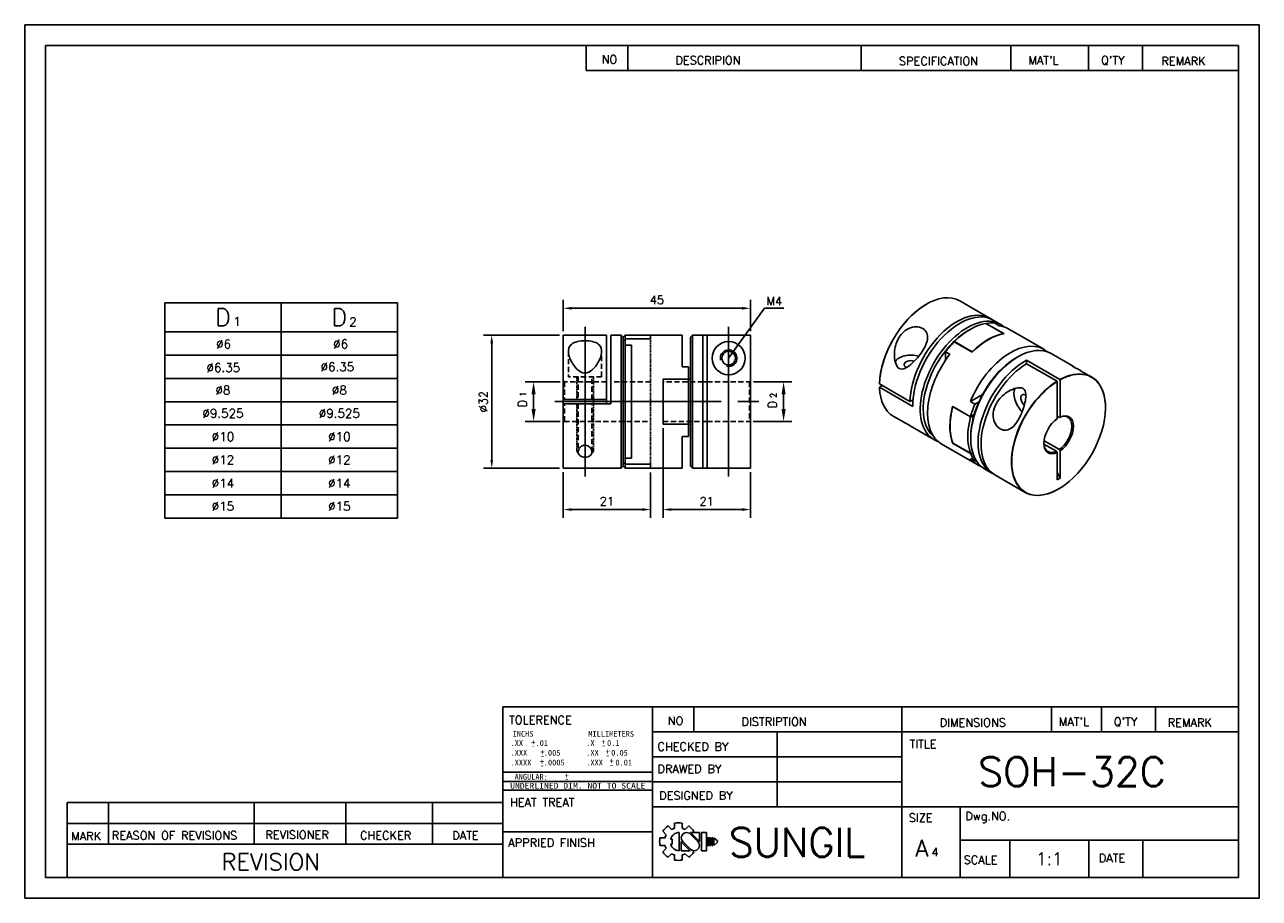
# Model space of a CAD drawing. Extents: x 10 to 307, y 10 to 220.
import ezdxf
from ezdxf.enums import TextEntityAlignment as Align

# ---------------------------------------------------------------- set-up
doc = ezdxf.new("R2010")
doc.units = 0
doc.header["$LTSCALE"] = 2
doc.header["$MEASUREMENT"] = 0
for name, pattern in [('CENTER', [27, 20, -2, 3, -2]), ('DASHED', [0.75, 0.5, -0.25]), ('HIDDEN2', [0.1875, 0.125, -0.0625])]:
    doc.linetypes.add(name, pattern=pattern)
doc.layers.get('0').update_dxf_attribs({"linetype": 'CONTINUOUS'})
doc.layers.get('Defpoints').update_dxf_attribs({"linetype": 'CONTINUOUS'})
for name, color, linetype in [('BM', 7, 'CONTINUOUS'), ('CT', 1, 'CENTER'), ('DIM', 4, 'CONTINUOUS'), ('HD', 4, 'DASHED')]:
    doc.layers.add(name, color=color, linetype=linetype)
doc.styles.add('MONOTXT', font='DotumChe.ttf')
doc.styles.get("Standard").update_dxf_attribs({"font": 'romans.shx', "bigfont": 'whgtxt.shx'})
doc.dimstyles.new('LIM', dxfattribs={"dimtxt": 2, "dimasz": 2, "dimexe": 2, "dimexo": 1, "dimgap": 1, "dimtad": 1, "dimdec": 3, "dimzin": 9, "dimdsep": 46, "dimtxsty": 'Standard', "dimcen": 2, "dimclrd": 1, "dimclre": 1, "dimadec": 0, "dimazin": 0, "dimtfac": 1, "dimtdec": 3, "dimtmove": 0, "dimatfit": 3, "dimfxl": 0, "dimtolj": 1, "dimtzin": 0, "dimarcsym": 0})

# ---------------------------------------------------------------- blocks, each defined once
blk = doc.blocks.new('*D4')
at = {"layer": 'Defpoints', "color": 0}
for p in [(184.57, 151.84), (139.57, 145.34), (184.57, 145.33)]:
    blk.add_point(p, dxfattribs=at)
at = {"layer": 'DIM', "color": 0, "lineweight": -2}
for p, q in [((139.57, 146.34), (139.57, 153.84)), ((141.57, 151.84), (182.57, 151.84)), ((184.57, 146.33), (184.57, 153.84))]:
    blk.add_line(p, q, dxfattribs=at)
at = {"layer": 'DIM', "color": 0}
for points in [[(141.57, 152.17), (141.57, 151.5), (139.57, 151.84)], [(182.57, 152.17), (182.57, 151.5), (184.57, 151.84)]]:
    blk.add_solid(points, dxfattribs=at)
at = {"layer": 'DIM', "color": 0, "insert": (162.07, 153.84), "char_height": 2, "attachment_point": 5}
blk.add_mtext('\\A1;45', dxfattribs=at)
blk = doc.blocks.new('*D5')
at = {"layer": 'Defpoints', "color": 0}
for p in [(122.35, 145.39), (139.62, 145.39), (139.62, 113.39)]:
    blk.add_point(p, dxfattribs=at)
at = {"layer": 'DIM', "color": 0, "lineweight": -2}
for p, q in [((138.62, 145.39), (120.35, 145.39)), ((122.35, 115.39), (122.35, 143.39)), ((138.62, 113.39), (120.35, 113.39))]:
    blk.add_line(p, q, dxfattribs=at)
at = {"layer": 'DIM', "color": 0}
for points in [[(122.02, 143.39), (122.69, 143.39), (122.35, 145.39)], [(122.02, 115.39), (122.69, 115.39), (122.35, 113.39)]]:
    blk.add_solid(points, dxfattribs=at)
at = {"layer": 'DIM', "color": 0, "insert": (120.35, 129.39), "char_height": 2, "attachment_point": 5, "rotation": 90}
blk.add_mtext('\\A1;%%c32', dxfattribs=at)
blk = doc.blocks.new('*D6')
at = {"layer": 'Defpoints', "color": 0}
for p in [(139.57, 113.44), (160.57, 113.39), (160.57, 103.45)]:
    blk.add_point(p, dxfattribs=at)
at = {"layer": 'DIM', "color": 0, "lineweight": -2}
for p, q in [((139.57, 112.44), (139.57, 101.45)), ((160.57, 112.39), (160.57, 101.45)), ((141.57, 103.45), (158.57, 103.45))]:
    blk.add_line(p, q, dxfattribs=at)
at = {"layer": 'DIM', "color": 0}
for points in [[(141.57, 103.78), (141.57, 103.12), (139.57, 103.45)], [(158.57, 103.78), (158.57, 103.12), (160.57, 103.45)]]:
    blk.add_solid(points, dxfattribs=at)
at = {"layer": 'DIM', "color": 0, "insert": (150.07, 105.45), "char_height": 2, "attachment_point": 5}
blk.add_mtext('\\A1;21', dxfattribs=at)
blk = doc.blocks.new('*D7')
at = {"layer": 'Defpoints', "color": 0}
for p in [(163.57, 123.99), (184.57, 113.44), (184.57, 103.45)]:
    blk.add_point(p, dxfattribs=at)
at = {"layer": 'DIM', "color": 0, "lineweight": -2}
for p, q in [((163.57, 122.99), (163.57, 101.45)), ((184.57, 112.44), (184.57, 101.45)), ((165.57, 103.45), (182.57, 103.45))]:
    blk.add_line(p, q, dxfattribs=at)
at = {"layer": 'DIM', "color": 0}
for points in [[(165.57, 103.78), (165.57, 103.12), (163.57, 103.45)], [(182.57, 103.78), (182.57, 103.12), (184.57, 103.45)]]:
    blk.add_solid(points, dxfattribs=at)
at = {"layer": 'DIM', "color": 0, "insert": (174.07, 105.45), "char_height": 2, "attachment_point": 5}
blk.add_mtext('\\A1;21', dxfattribs=at)

msp = doc.modelspace()

# ---------------------------------------------------------------- linework, layer by layer
for p, q in [((307, 220), (10, 220)), ((10, 220), (10, 10)), ((307, 10), (307, 220)), ((302, 215), (15, 215)), ((15, 215), (15, 15)), ((145.0907, 215), (145.0907, 209)), ((155.0907, 215), (155.0907, 209)), ((211.2097, 215), (211.2097, 209)), ((247.2097, 215), (247.2097, 209)), ((265.9405, 215), (265.9405, 209)), ((278.9405, 215), (278.9405, 209)), ((302, 15), (302, 215)), ((145.0907, 209), (302, 209)), ((43.6958, 153.1743), (43.6958, 101.3743)), ((43.6958, 153.1743), (99.6958, 153.1743)), ((71.6958, 153.1743), (71.6958, 101.3743)), ((99.6958, 153.1743), (99.6958, 101.3743)), ((43.6958, 146.1743), (99.6958, 146.1743)), ((43.6958, 140.5743), (99.6958, 140.5743)), ((43.6958, 134.9743), (99.6958, 134.9743)), ((43.6958, 129.3743), (99.6958, 129.3743)), ((43.6958, 123.7743), (99.6958, 123.7743)), ((43.6958, 118.1743), (99.6958, 118.1743)), ((43.6958, 112.5743), (99.6958, 112.5743)), ((43.6958, 106.9743), (99.6958, 106.9743)), ((43.6958, 101.3743), (99.6958, 101.3743)), ((125, 15), (125, 56)), ((125, 56), (302, 56)), ((161, 56), (161, 15)), ((171, 56), (171, 50)), ((221, 56), (221, 15)), ((257, 56), (257, 50)), ((269, 56), (269, 50)), ((282, 56), (282, 50)), ((161, 50), (302, 50)), ((191, 50), (191, 32)), ((161, 44), (221, 44)), ((125, 36), (161, 36)), ((161, 38), (221, 38)), ((20.1963, 15), (20.1963, 33)), ((20.1963, 33), (125, 33)), ((30.1963, 33), (30.1963, 23)), ((65.2416, 33), (65.2416, 23)), ((87.2739, 33), (87.2739, 23)), ((108.0991, 33), (108.0991, 23)), ((161, 32), (302, 32)), ((235, 32), (235, 15)), ((20.1963, 28), (125, 28)), ((125, 26), (161, 26)), ((235, 24), (302, 24)), ((247, 24), (247, 15)), ((265.9684, 24), (265.9684, 15)), ((279.008, 24), (279.008, 15)), ((20.1963, 23), (125, 23)), ((15, 15), (302, 15)), ((10, 10), (307, 10))]:
    msp.add_line(p, q)
at = {"color": 0}
for p, q in [((125, 40.2855), (161, 40.2855)), ((125, 38.0531), (161, 38.0531))]:
    msp.add_line(p, q, dxfattribs=at)
at = {"layer": 'BM', "linetype": 'Continuous'}
for p, q in [((242.26, 149.3994), (234.9415, 153.6248)), ((244.7349, 147.9706), (242.9671, 148.9912)), ((237.442, 146.7698), (237.0885, 146.5657)), ((245.5149, 145.7341), (241.2369, 148.204)), ((245.528, 145.7321), (241.2464, 148.2041)), ((241.2604, 148.2079), (241.2604, 148.196)), ((241.2604, 148.2079), (245.5737, 145.7175)), ((243.3817, 148.2539), (244.4424, 147.6416)), ((255.1294, 141.9693), (246.5027, 146.9499)), ((139.571, 145.3374), (139.571, 129.8874)), ((149.971, 145.3874), (139.621, 145.3874)), ((149.971, 129.8874), (149.971, 145.3874)), ((150.971, 145.3874), (150.971, 128.8874)), ((153.471, 145.3874), (150.971, 145.3874)), ((153.471, 113.3874), (153.471, 145.3874)), ((153.971, 144.8874), (153.471, 145.3874)), ((154.471, 145.3874), (153.971, 144.8874)), ((153.971, 144.8874), (153.971, 143.9163)), ((153.971, 143.9163), (154.4378, 144.4134)), ((153.971, 143.9163), (153.971, 114.8585)), ((154.471, 145.3874), (154.471, 144.4605)), ((160.521, 145.3874), (154.471, 145.3874)), ((154.471, 144.4486), (154.471, 143.005)), ((154.471, 144.4486), (160.571, 144.4486)), ((154.471, 143.005), (154.471, 115.7698)), ((154.471, 143.005), (155.971, 143.005)), ((155.971, 143.005), (155.971, 115.7698)), ((168.171, 145.3874), (160.571, 145.3874)), ((160.571, 144.4486), (160.571, 145.3874)), ((168.171, 137.7874), (168.171, 145.3874)), ((170.671, 145.3874), (170.171, 144.8874)), ((170.171, 134.7874), (170.171, 144.8874)), ((173.171, 145.3874), (170.671, 145.3874)), ((170.671, 113.3874), (170.671, 145.3874)), ((173.171, 113.3874), (173.171, 145.3874)), ((173.171, 145.3796), (174.171, 145.3796)), ((174.171, 113.3874), (174.171, 145.3796)), ((174.171, 145.3796), (184.521, 145.3796)), ((184.571, 113.4374), (184.571, 145.3296)), ((233.2701, 143.5683), (233.6002, 143.7836)), ((233.2701, 143.4405), (233.2701, 143.5683)), ((233.6053, 143.7806), (233.6002, 143.7836)), ((233.6236, 143.7988), (237.937, 141.3085)), ((233.6471, 143.822), (237.9251, 141.3521)), ((231.5023, 141.3954), (231.5023, 139.3147)), ((231.5023, 141.3954), (232.563, 140.783)), ((248.8971, 140.1562), (248.5436, 139.9521)), ((262.0432, 137.9776), (256.8971, 140.9487)), ((169.671, 137.7874), (168.171, 137.7874)), ((169.671, 134.7874), (169.671, 137.7874)), ((251.0185, 138.5168), (251.0185, 139.3333)), ((251.0185, 139.3333), (259.0441, 134.6997)), ((251.0185, 138.5168), (258.337, 134.2915)), ((266.6906, 135.2944), (264.0226, 136.8348)), ((169.671, 134.7874), (163.571, 134.7874)), ((163.571, 134.7874), (163.571, 123.9874)), ((169.671, 134.7874), (169.7042, 134.7874)), ((169.671, 124.0206), (169.671, 134.7542)), ((170.171, 134.7874), (169.7042, 134.7874)), ((170.171, 123.9874), (170.171, 134.7874)), ((173.171, 134.1236), (174.171, 134.1236)), ((258.3724, 134.2302), (258.3724, 125.2858)), ((259.0795, 134.6385), (259.0795, 125.694)), ((215.6203, 132.8522), (215.6256, 132.7215)), ((222.9519, 129.4225), (215.6333, 133.6479)), ((215.6333, 132.8722), (216.305, 133.26)), ((223.659, 128.1977), (215.6333, 132.8314)), ((237.5003, 129.4121), (240.4168, 131.0959)), ((139.571, 129.8874), (139.571, 128.8874)), ((139.571, 129.8874), (139.621, 129.8874)), ((139.571, 128.8874), (139.621, 128.8874)), ((139.571, 128.8874), (139.571, 113.4374)), ((149.971, 129.8874), (139.621, 129.8874)), ((150.971, 128.8874), (139.621, 128.8874)), ((149.971, 128.8874), (149.971, 129.8874)), ((223.7033, 129.8563), (222.9519, 129.4225)), ((237.5402, 125.7609), (233.2268, 128.2512)), ((237.5318, 125.7289), (233.2538, 128.1988)), ((238.5609, 128.7997), (237.5003, 129.4121)), ((238.5609, 128.7997), (239.5703, 129.3825)), ((218.9415, 125.912), (221.6094, 124.3716)), ((238.4085, 126.2622), (237.5402, 125.7609)), ((237.5651, 125.7753), (237.5885, 125.7617)), ((238.2701, 125.7741), (237.5885, 125.7617)), ((258.3724, 125.8971), (258.9027, 125.5909)), ((258.9027, 125.5909), (259.0795, 125.694)), ((169.671, 123.9874), (163.571, 123.9874)), ((169.671, 120.9874), (169.671, 123.9874)), ((169.7042, 123.9874), (169.671, 123.9874)), ((169.7042, 123.9874), (170.171, 123.9874)), ((170.171, 123.9874), (170.171, 113.8874)), ((174.171, 124.6512), (173.171, 124.6512)), ((223.5889, 123.2288), (228.7349, 120.2577)), ((169.671, 120.9874), (168.171, 120.9874)), ((168.171, 120.9874), (168.171, 113.3874)), ((230.5027, 119.2371), (239.1294, 114.2565)), ((233.2268, 119.433), (233.2438, 119.4428)), ((237.5402, 116.9427), (233.2268, 119.433)), ((233.2538, 119.4349), (237.5318, 116.965)), ((233.2621, 119.4245), (237.5437, 116.9526)), ((237.5834, 120.9686), (237.5834, 120.5603)), ((258.1956, 117.4485), (255.2002, 119.1779)), ((258.9027, 117.8567), (255.2187, 119.9837)), ((237.5402, 116.9427), (237.5517, 116.9494)), ((237.5885, 116.9436), (238.1096, 116.953)), ((258.3724, 117.1412), (258.1956, 117.4485)), ((258.3724, 117.1412), (258.3724, 110.599)), ((259.0795, 117.5495), (258.9027, 117.8567)), ((259.0795, 117.5495), (259.0795, 111.0073)), ((139.621, 113.3874), (153.471, 113.3874)), ((153.471, 113.3874), (153.971, 113.8874)), ((154.4378, 114.3614), (153.971, 114.8585)), ((153.971, 113.8874), (153.971, 114.8585)), ((153.971, 113.8874), (154.471, 113.3874)), ((154.471, 115.7698), (155.971, 115.7698)), ((154.471, 115.7698), (154.471, 114.3262)), ((154.471, 114.3262), (160.571, 114.3262)), ((154.471, 113.3874), (154.471, 114.3143)), ((154.471, 113.3874), (160.521, 113.3874)), ((160.571, 114.3262), (160.571, 113.3874)), ((160.571, 113.3874), (168.171, 113.3874)), ((170.171, 113.8874), (170.671, 113.3874)), ((170.671, 113.3874), (173.171, 113.3874)), ((174.171, 113.3952), (173.171, 113.3952)), ((174.171, 113.3874), (184.521, 113.3874)), ((238.5609, 115.0826), (237.5003, 115.6949)), ((238.8662, 115.2588), (238.5609, 115.0826)), ((240.8971, 113.2359), (242.6649, 112.2152)), ((243.372, 111.807), (250.6906, 107.5816)), ((259.0795, 111.0073), (258.3724, 112.3466)), ((258.3724, 110.599), (259.0795, 111.0073))]:
    msp.add_line(p, q, dxfattribs=at)
at = {"layer": 'BM', "linetype": 'HIDDEN2'}
for p, q in [((154.471, 143.005), (155.971, 143.005)), ((160.571, 114.3262), (160.571, 144.4486)), ((170.171, 134.7874), (170.171, 123.9874))]:
    msp.add_line(p, q, dxfattribs=at)
at = {"layer": 'BM', "linetype": 'Continuous'}
for radius in [4, 1.65]:
    msp.add_circle((179.346, 139.8374), radius, dxfattribs=at)
for centre, radius, start, end in [((245.503, 145.6888), 0.05, 29.088669, 60), ((139.621, 145.3374), 0.05, 90, 180), ((160.521, 145.3374), 0.05, 0, 90), ((184.521, 145.3296), 0.05, 359.986299, 89.985623), ((233.415, 144.0573), 0.3304, 304.077464, 314.617872), ((163.621, 134.7374), 0.05, 90, 180), ((169.7025, 134.7559), 0.0315, 86.979096, 183.140831), ((258.2949, 134.2263), 0.0776, 2.877133, 57.106656), ((259.002, 134.6346), 0.0776, 2.877133, 57.106656), ((233.2871, 128.2044), 0.05, 137.944096, 165.33189), ((163.621, 124.0374), 0.05, 180, 270), ((169.7025, 124.0189), 0.0315, 176.863357, 273.016715), ((244.3507, 123.3435), 11.7728, 177.0614, 199.310958), ((233.2871, 119.4678), 0.05, 200.562631, 240), ((139.621, 113.4374), 0.05, 180, 270), ((160.521, 113.4374), 0.05, 270, 0), ((184.521, 113.4374), 0.05, 270, 0)]:
    msp.add_arc(centre, radius, start, end, dxfattribs=at)
at = {"layer": 'BM', "color": 1, "linetype": 'Continuous'}
msp.add_arc((179.346, 139.8374), 2, 255, 195, dxfattribs=at)
at = {"layer": 'BM', "linetype": 'Continuous'}
for centre, major_axis, ratio, start_param, end_param in [((226.9415, 139.7684), (8, 13.8564), 0.57735027, 0, 0.83101877), ((226.9061, 139.7888), (7.975, 13.8131), 0.57735027, 0.80012653, 2.32484139), ((226.9415, 139.7684), (8, 13.8564), 0.57735027, 0.83101877, 2.3249394), ((234.26, 135.543), (-8, -13.8564), 0.57735027, 3.09738408, 5.46653206), ((234.9671, 135.1348), (-8, -13.8564), 0.57735027, 3.14159265, 5.52904223), ((236.7349, 134.1141), (-8, -13.8564), 0.57735027, 3.03088119, 6.28318531), ((237.0885, 133.91), (7.75, 13.4234), 0.57735027, 0.78539816, 1.14124801), ((237.442, 133.7059), (8, 13.8564), 0.57735027, 0.44334375, 1.12745258), ((241.72, 131.236), (8, 13.8564), 0.57735027, 0.44334375, 1.12745258), ((241.7554, 131.2156), (8, 13.8564), 0.57735027, 0.44113836, 1.12965796), ((237.442, 133.7059), (8, 13.8564), 0.57735027, 0.23268305, 0.44113836), ((238.5027, 133.0935), (-8, -13.8564), 0.57735027, 3.14159265, 3.3742757), ((245.503, 145.6888), (-0.025, -0.0433), 0.57735027, 3.14159265, 3.5849364), ((245.503, 145.6888), (-0.0082, 0.0493), 0.73755963, 5.0550695, 5.73789457), ((237.0885, 133.91), (7.75, 13.4234), 0.57735027, 1.14124801, 3.05308881), ((237.442, 133.7059), (8, 13.8564), 0.57735027, 1.12965796, 1.33811328), ((248.8971, 127.0923), (8, 13.8564), 0.57735027, 0, 3.14159265), ((247.1294, 128.1129), (-8, -13.8564), 0.57735027, 3.03088119, 4.94507203), ((223.2115, 138.2885), (4, 0), 0.57735027, 1.0838263, 2.83546777), ((238.5027, 133.0935), (8, 13.8564), 0.57735027, 1.33811328, 3.14159265), ((237.937, 141.3205), (0.025, 0.0433), 0.57735027, 1.12745258, 1.78121154), ((237.937, 141.3205), (-0.0351, 0.0356), 0.35024628, 4.54047618, 5.37654418), ((248.5436, 127.2964), (-7.75, -13.4234), 0.57735027, 3.92699082, 5.1419373), ((223.2115, 138.2885), (-1.65, 0), 0.57735027, 4.20878265, 6.28318531), ((223.2115, 138.2885), (-1.65, 0), 0.57735027, 0, 0.84159039), ((250.6649, 126.0717), (8, 13.8564), 0.57735027, 0.75414307, 3.18580123), ((251.372, 125.6634), (8, 13.8564), 0.57735027, 0.81665325, 3.14159265), ((258.6906, 121.438), (-8, -13.8564), 0.57735027, 2.41061437, 3.88514979), ((258.7259, 121.4176), (7.975, 13.8131), 0.57735027, -0.7017001, 0.47764498), ((258.7259, 121.4176), (7.975, 13.8131), 0.57735027, 0.82308433, 2.69307497), ((258.6906, 121.438), (-8, -13.8564), 0.57735027, 3.95824591, 5.44985111), ((258.7259, 121.4176), (7.975, 13.8131), 0.57735027, 0.81675126, 0.82308433), ((258.6906, 121.438), (-8, -13.8564), 0.57735027, 3.88514979, 3.89573573), ((258.7259, 121.4176), (7.975, 13.8131), 0.57735027, 0.72008972, 0.75404506), ((258.7259, 121.4176), (7.975, 13.8131), 0.57735027, 0.47764498, 0.72008972), ((226.9415, 139.7684), (8, 13.8564), 0.57735027, 2.38744958, 2.3977701), ((226.9415, 139.7684), (8, 13.8564), 0.57735027, 2.3977701, 3.14159265), ((250.7887, 129.6336), (-2, 3.4641), 0.57735027, 0.30605229, 2.05805076), ((250.7887, 129.6336), (0.825, -1.4289), 0.57735027, 2.29681775, 5.21768423), ((150.971, 129.3874), (0, -4.7625), 0.87692308, 4.60720828, 4.81756969), ((243.8767, 129.9908), (-8, -13.8564), 0.57735027, 5.15352734, 5.84204694), ((243.912, 129.9704), (-8, -13.8564), 0.57735027, 5.15573273, 5.83984156), ((243.8767, 129.9908), (-7.975, -13.8131), 0.57735027, 5.15573273, 5.46047205), ((233.2871, 128.2044), (0.0484, -0.0127), 0.35024628, 3.14159265, 4.04823378), ((233.2871, 128.2044), (-0.025, -0.0433), 0.57735027, 4.50197376, 5.15573273), ((248.19, 127.5005), (-8, -13.8564), 0.57735027, 4.94507203, 5.15352734), ((258.7259, 121.4176), (7.975, 13.8131), 0.57735027, 4.05136328, 5.58148521), ((248.19, 127.5005), (-8, -13.8564), 0.57735027, 5.15573273, 5.83984156), ((248.5436, 127.2964), (-7.75, -13.4234), 0.57735027, 5.1419373, 5.49778714), ((258.7259, 121.4176), (2.5062, 4.341), 0.57735027, 0.88531495, 3.82707403), ((258.5492, 121.5197), (-2.3812, -4.1244), 0.57735027, 0.89057887, 3.82181011), ((258.7259, 121.4176), (-2.5062, -4.341), 0.57735027, 0.88531495, 3.82707403), ((236.7349, 134.1141), (-8, -13.8564), 0.57735027, 0, 0.11071146), ((233.2871, 119.4678), (0.0468, 0.0176), 0.73755963, 3.14193594, 3.68688339), ((233.2871, 119.4678), (0.025, 0.0433), 0.57735027, 2.69824891, 3.14159265), ((258.5492, 121.5197), (2.3812, 4.1244), 0.57735027, 2.38210836, 3.82181011), ((248.19, 127.5005), (-8, -13.8564), 0.57735027, 5.84204694, 6.05050226), ((247.1294, 128.1129), (8, 13.8564), 0.57735027, 2.9089096, 3.25230412), ((258.6906, 121.438), (-8, -13.8564), 0.57735027, 5.44985111, 7.1583805), ((258.7259, 121.4176), (7.975, 13.8131), 0.57735027, 2.69307497, 4.05136328)]:
    msp.add_ellipse(centre, major_axis=major_axis, ratio=ratio, start_param=start_param, end_param=end_param, dxfattribs=at)
for points, knots in [([(226.0399, 146.9779), (226.495, 146.7151), (226.8299, 146.3373), (227.2094, 145.4348), (227.2535, 144.9085), (227.0077, 143.2482), (226.3722, 142.0827), (224.905, 140.0263), (224.06, 139.0912), (222.7376, 137.9649), (222.2885, 137.6353), (221.3428, 137.2022), (220.8174, 137.1063), (219.9177, 137.6437), (219.6211, 138.2272), (219.2803, 139.4107), (219.2123, 140.0422), (219.21, 141.9197), (219.4784, 143.1838), (220.6031, 145.4343), (221.512, 146.4393), (223.2248, 147.2346), (223.8399, 147.3772), (225.0304, 147.379), (225.5848, 147.2407), (226.0399, 146.9779)], [0, 0, 0, 0, 0.0625, 0.0625, 0.125, 0.125, 0.25, 0.25, 0.375, 0.375, 0.4375, 0.4375, 0.5, 0.5, 0.5625, 0.5625, 0.625, 0.625, 0.75, 0.75, 0.875, 0.875, 0.9375, 0.9375, 1, 1, 1, 1]), ([(241.2369, 148.204), (241.2398, 148.2045), (241.2422, 148.2047), (241.2439, 148.2046), (241.2451, 148.2045), (241.2461, 148.2043), (241.2467, 148.2039)], [0, 0, 0, 0, 0.18362632, 0.18362632, 0.18362632, 0.32027763, 0.32027763, 0.32027763, 0.32027763]), ([(144.796, 144.0297), (145.4396, 144.0297), (146.0717, 143.9623), (147.1749, 143.6918), (147.6454, 143.4866), (148.6931, 142.6745), (148.8832, 141.8866), (148.6377, 140.16), (148.2295, 139.204), (147.2867, 137.8168), (146.9185, 137.3626), (146.0008, 136.5831), (145.4137, 136.2502), (144.1343, 136.265), (143.5532, 136.6084), (142.647, 137.3926), (142.2813, 137.8484), (141.355, 139.2231), (140.9491, 140.1757), (140.7103, 141.8979), (140.9071, 142.6829), (141.9478, 143.4864), (142.4123, 143.6906), (143.5246, 143.9633), (144.1524, 144.0297), (144.796, 144.0297)], [0, 0, 0, 0, 0.0625, 0.0625, 0.125, 0.125, 0.25, 0.25, 0.375, 0.375, 0.4375, 0.4375, 0.5, 0.5, 0.5625, 0.5625, 0.625, 0.625, 0.75, 0.75, 0.875, 0.875, 0.9375, 0.9375, 1, 1, 1, 1]), ([(154.4378, 144.4134), (154.4436, 144.4194), (154.4492, 144.4258), (154.4542, 144.432), (154.4578, 144.4365), (154.4611, 144.441), (154.4639, 144.4451), (154.4661, 144.4484), (154.4679, 144.4515), (154.4692, 144.4542), (154.4703, 144.4568), (154.471, 144.4589), (154.471, 144.4605)], [0, 0, 0, 0, 0.35190226, 0.35190226, 0.35190226, 0.60525719, 0.60525719, 0.60525719, 0.80638544, 0.80638544, 0.80638544, 1, 1, 1, 1]), ([(264.0247, 136.8334), (263.9265, 136.8901), (263.8232, 136.9483), (263.5096, 137.121), (263.2881, 137.2386), (262.8406, 137.4775), (262.6143, 137.5998), (262.0726, 137.9125), (261.9619, 138.0091), (262.0179, 137.9986), (262.1642, 137.9051), (262.3948, 137.7312), (262.4014, 137.7262), (262.408, 137.7212)], [0.342213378, 0.342213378, 0.342213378, 0.342213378, 0.375, 0.375, 0.4375, 0.4375, 0.5, 0.5, 0.625, 0.625, 0.75, 0.75, 0.753640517, 0.753640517, 0.753640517, 0.753640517]), ([(215.6333, 132.8722), (215.6295, 132.87), (215.6263, 132.8674), (215.6239, 132.8646), (215.6214, 132.8617), (215.6197, 132.8586), (215.619, 132.8553), (215.6183, 132.8521), (215.6186, 132.8488), (215.6198, 132.8457), (215.621, 132.8425), (215.6231, 132.8394), (215.626, 132.8367), (215.6281, 132.8347), (215.6305, 132.8329), (215.6333, 132.8314)], [0, 0, 0, 0, 0.20608789, 0.20608789, 0.20608789, 0.4209623, 0.4209623, 0.4209623, 0.6357758, 0.6357758, 0.6357758, 0.85048879, 0.85048879, 0.85048879, 1, 1, 1, 1]), ([(244.6776, 122.8394), (244.2225, 123.1022), (243.8233, 123.5172), (243.2344, 124.5406), (243.0468, 125.1496), (242.8802, 127.0481), (243.3029, 128.3365), (244.6974, 130.4349), (245.6621, 131.3008), (247.3096, 132.2394), (247.8912, 132.4925), (249.0912, 132.7788), (249.7418, 132.8024), (250.636, 132.2683), (250.8041, 131.7589), (250.8904, 130.7224), (250.8267, 130.1669), (250.5096, 128.4738), (250.1231, 127.2779), (249.0741, 124.9836), (248.3798, 123.8548), (247.0758, 122.8235), (246.6029, 122.5988), (245.6236, 122.4751), (245.1327, 122.5767), (244.6776, 122.8394)], [0, 0, 0, 0, 0.0625, 0.0625, 0.125, 0.125, 0.25, 0.25, 0.375, 0.375, 0.4375, 0.4375, 0.5, 0.5, 0.5625, 0.5625, 0.625, 0.625, 0.75, 0.75, 0.875, 0.875, 0.9375, 0.9375, 1, 1, 1, 1]), ([(237.5885, 125.7617), (237.5802, 125.7616), (237.5717, 125.7604), (237.5638, 125.7579), (237.5581, 125.756), (237.5526, 125.7535), (237.5477, 125.7501), (237.5438, 125.7475), (237.5403, 125.7443), (237.5375, 125.7406), (237.5349, 125.7371), (237.5328, 125.7331), (237.5318, 125.7289)], [0, 0, 0, 0, 0.35190226, 0.35190226, 0.35190226, 0.60525719, 0.60525719, 0.60525719, 0.80638544, 0.80638544, 0.80638544, 1, 1, 1, 1]), ([(222.02, 124.1809), (222.0108, 124.1847), (222.0018, 124.1885), (221.7367, 124.301), (221.5821, 124.3809), (221.5539, 124.4137), (221.5801, 124.4089), (221.7329, 124.3401), (221.8642, 124.2727), (222.4057, 123.96), (222.8895, 123.648), (223.393, 123.3436), (223.4947, 123.2834), (223.5929, 123.2267)], [0.245668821, 0.245668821, 0.245668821, 0.245668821, 0.25, 0.25, 0.375, 0.375, 0.4375, 0.4375, 0.5, 0.5, 0.625, 0.625, 0.657803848, 0.657803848, 0.657803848, 0.657803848]), ([(144.796, 116.0248), (144.2842, 116.0248), (143.812, 116.188), (143.2432, 116.6839), (143.1304, 117.0049), (143.165, 117.6681), (143.3052, 118.0155), (143.7114, 118.4818), (143.8802, 118.6263), (144.2928, 118.8465), (144.5406, 118.9189), (145.3065, 118.9189), (145.747, 118.6351), (146.2846, 118.0182), (146.4275, 117.6685), (146.4613, 117.0008), (146.3489, 116.6848), (145.7833, 116.19), (145.3078, 116.0248), (144.796, 116.0248)], [0, 0, 0, 0, 0.125, 0.125, 0.25, 0.25, 0.375, 0.375, 0.4375, 0.4375, 0.5, 0.5, 0.625, 0.625, 0.75, 0.75, 0.875, 0.875, 1, 1, 1, 1]), ([(237.5318, 116.965), (237.5328, 116.9623), (237.5347, 116.9596), (237.5371, 116.9573), (237.5396, 116.955), (237.5427, 116.9529), (237.5462, 116.9512), (237.5511, 116.9488), (237.5567, 116.947), (237.5626, 116.9458), (237.5709, 116.9441), (237.5798, 116.9434), (237.5885, 116.9436)], [0, 0, 0, 0, 0.18362632, 0.18362632, 0.18362632, 0.36867871, 0.36867871, 0.36867871, 0.62950882, 0.62950882, 0.62950882, 1, 1, 1, 1]), ([(154.471, 114.3143), (154.471, 114.3158), (154.4704, 114.3178), (154.4693, 114.3202), (154.4682, 114.3226), (154.4666, 114.3255), (154.4647, 114.3285), (154.462, 114.3326), (154.4586, 114.3372), (154.4549, 114.3418), (154.4497, 114.3483), (154.4439, 114.355), (154.4378, 114.3614)], [0, 0, 0, 0, 0.18362632, 0.18362632, 0.18362632, 0.36867871, 0.36867871, 0.36867871, 0.62950882, 0.62950882, 0.62950882, 1, 1, 1, 1])]:
    msp.add_open_spline(points, degree=3, knots=knots, dxfattribs=at)
at = {"layer": 'CT'}
for p, q in [((144.796, 147.3874), (144.796, 111.3874)), ((179.346, 147.3796), (179.346, 111.3796)), ((137.571, 129.3874), (186.571, 129.3874))]:
    msp.add_line(p, q, dxfattribs=at)
at = {"layer": 'DIM', "color": 0}
for p, q in [((138.821, 134.1499), (130.4252, 134.1499)), ((132.4252, 134.1499), (132.4252, 134.1619)), ((185.321, 134.1236), (194.566, 134.1236)), ((192.566, 134.1236), (192.566, 134.1362)), ((132.4252, 127.6249), (132.4252, 131.1499)), ((192.566, 127.6512), (192.566, 131.1236)), ((138.821, 124.6249), (130.4252, 124.6249)), ((185.2563, 124.6512), (194.566, 124.6512)), ((164.7555, 27.3858), (165.616, 26.5254)), ((166.3456, 28.0444), (166.3456, 26.8276)), ((168.1456, 28.0444), (168.1456, 26.8276)), ((168.8752, 26.5254), (169.7356, 27.3858)), ((162.8242, 24.523), (164.041, 24.523)), ((162.8242, 24.523), (164.041, 24.523)), ((163.4828, 26.113), (164.3432, 25.2526)), ((165.3565, 24.223), (165.766, 24.223)), ((165.766, 24.223), (165.766, 23.023)), ((167.4582, 25.8087), (167.4582, 21.4373)), ((171.9487, 23.623), (170.0992, 25.4663)), ((172.3357, 23.6608), (170.1807, 25.8087)), ((170.1807, 25.8087), (172.3357, 25.8087)), ((170.7041, 25.8087), (171.0084, 26.113)), ((172.3357, 25.8087), (172.3357, 23.623)), ((172.8457, 25.8087), (172.8457, 23.623)), ((172.8457, 25.8087), (174.0457, 25.8087)), ((174.0457, 25.8087), (174.0457, 23.623)), ((174.2557, 24.523), (174.2557, 23.623)), ((174.2557, 24.523), (174.5557, 24.523)), ((174.5557, 24.523), (174.5557, 23.623)), ((174.7657, 24.523), (174.7657, 23.623)), ((174.7657, 24.523), (175.0657, 24.523)), ((175.0657, 24.523), (175.0657, 23.623)), ((175.2757, 24.523), (175.2757, 23.623)), ((175.2757, 24.523), (175.5757, 24.523)), ((175.5757, 24.523), (175.5757, 23.623)), ((175.7857, 24.523), (175.7857, 23.623)), ((175.7857, 24.523), (176.6857, 23.773)), ((176.6857, 23.773), (176.6857, 23.623)), ((176.6857, 23.773), (176.6857, 23.473)), ((162.8242, 22.723), (164.041, 22.723)), ((163.4828, 21.133), (164.3432, 21.9934)), ((165.3565, 23.023), (165.766, 23.023)), ((167.9557, 23.623), (167.9557, 21.4373)), ((167.9557, 23.5851), (170.1107, 21.4373)), ((167.9557, 21.4373), (170.1107, 21.4373)), ((168.3427, 23.623), (170.1922, 21.7796)), ((170.6284, 21.5129), (171.0084, 21.133)), ((172.8457, 23.623), (172.8457, 21.4373)), ((172.8457, 21.4373), (174.0457, 21.4373)), ((174.0457, 23.623), (174.0457, 21.4373)), ((174.2557, 23.623), (174.2557, 22.723)), ((174.2557, 22.723), (174.5557, 22.723)), ((174.5557, 23.623), (174.5557, 22.723)), ((174.7657, 23.623), (174.7657, 22.723)), ((174.7657, 22.723), (175.0657, 22.723)), ((175.0657, 23.623), (175.0657, 22.723)), ((175.2757, 23.623), (175.2757, 22.723)), ((175.2757, 22.723), (175.5757, 22.723)), ((175.5757, 23.623), (175.5757, 22.723)), ((175.7857, 23.623), (175.7857, 22.723)), ((176.6857, 23.473), (175.7857, 22.723)), ((176.6857, 23.623), (176.6857, 23.473)), ((164.7555, 19.8602), (165.616, 20.7206)), ((166.3456, 20.4184), (166.3456, 19.2016)), ((168.1456, 20.4184), (168.1456, 19.2016)), ((168.8752, 20.7206), (169.7356, 19.8602))]:
    msp.add_line(p, q, dxfattribs=at)
for centre, radius, start, end in [((167.2456, 23.623), 4.5121, 123.49434, 146.50566), ((167.2456, 23.623), 3.3286, 105.687209, 119.312791), ((167.2456, 23.623), 4.5121, 78.49434, 101.50566), ((167.2456, 23.623), 3.3286, 60.687209, 74.312791), ((167.2456, 23.623), 4.5121, 33.49434, 56.50566), ((167.2456, 23.623), 4.5121, 168.49434, 191.50566), ((167.2456, 23.623), 3.3286, 150.687209, 164.312791), ((167.4582, 23.623), 2.1857, 90, 164.067144), ((169.2307, 24.5359), 1.2728, 43.220228, 225.828215), ((167.2456, 23.623), 4.5121, 213.49434, 236.50566), ((167.2456, 23.623), 3.3286, 195.687209, 209.312791), ((167.4582, 23.623), 2.1857, 195.932856, 270), ((167.2456, 23.623), 4.5121, 303.49434, 326.50566), ((171.0607, 22.7101), 1.2728, 223.220228, 45.828215), ((167.2456, 23.623), 3.3286, 240.687209, 254.312791), ((167.2456, 23.623), 4.5121, 258.49434, 281.50566), ((167.2456, 23.623), 3.3286, 285.687209, 299.312791)]:
    msp.add_arc(centre, radius, start, end, dxfattribs=at)
for points in [[(131.9252, 131.1499), (132.9252, 131.1499), (132.4252, 134.1499)], [(192.066, 131.1236), (193.066, 131.1236), (192.566, 134.1236)], [(131.9252, 127.6249), (132.9252, 127.6249), (132.4252, 124.6249)], [(192.066, 127.6512), (193.066, 127.6512), (192.566, 124.6512)]]:
    msp.add_solid(points, dxfattribs=at)
at = {"layer": 'HD', "linetype": 'HIDDEN2', "ltscale": 5}
for p, q in [((140.796, 141.4998), (140.796, 135.3874)), ((148.796, 135.3874), (148.796, 141.4978)), ((139.821, 134.1499), (139.571, 134.3999)), ((139.821, 134.1499), (139.821, 129.8874)), ((149.971, 134.1499), (139.821, 134.1499)), ((148.796, 135.3874), (140.796, 135.3874)), ((143.146, 135.3874), (143.146, 129.8874)), ((146.446, 129.8874), (146.446, 135.3874)), ((160.571, 134.1499), (150.971, 134.1499)), ((173.171, 134.1499), (163.571, 134.1499)), ((174.171, 134.1236), (184.321, 134.1236)), ((184.321, 134.1236), (184.571, 134.3749)), ((184.321, 134.1236), (184.321, 124.6249)), ((139.821, 124.6249), (139.821, 128.8874)), ((143.146, 128.8874), (143.146, 117.2731)), ((146.446, 117.2726), (146.446, 128.8874)), ((139.571, 124.3749), (139.821, 124.6249)), ((139.821, 124.6249), (160.571, 124.6249)), ((163.571, 124.6249), (173.171, 124.6249)), ((174.171, 124.6249), (184.321, 124.6249)), ((184.571, 124.3736), (184.321, 124.6249))]:
    msp.add_line(p, q, dxfattribs=at)
at = {"layer": 'HD', "color": 1, "linetype": 'HIDDEN2'}
for p, q in [((142.796, 135.3874), (142.796, 129.8874)), ((146.796, 135.3874), (146.796, 129.8874)), ((142.796, 128.8874), (142.796, 117.2731)), ((146.796, 128.8874), (146.796, 117.2726))]:
    msp.add_line(p, q, dxfattribs=at)
at = {"layer": 'HD', "linetype": 'HIDDEN2'}
for p, q in [((142.796, 117.2731), (143.146, 117.2731)), ((146.796, 117.2726), (146.446, 117.2726))]:
    msp.add_line(p, q, dxfattribs=at)

# ---------------------------------------------------------------- texts
for s, height, p in [('NO', 2, (148.7839, 210.6585)), ('DESCRIPION', 2, (166.5267, 210.4522)), ('SPECIFICATION', 2, (220.3038, 210.2459)), ("MAT'L", 2, (251.4287, 210.4522)), ("Q'TY", 2, (268.916, 210.4522)), ('REMARK', 2, (283.4434, 210.2459)), ('TOLERENCE', 2, (126.5255, 51.8649)), ('NO', 2, (164.6932, 51.6585)), ('DISTRIPTION', 2, (182.436, 51.4522)), ("MAT'L", 2, (258.7715, 51.4522)), ("Q'TY", 2, (271.9755, 51.4522)), ('DIMENSIONS', 2, (230.0941, 51.2459)), ('REMARK', 2, (284.9731, 51.2459)), ('TITLE', 2, (222.8732, 46.0881)), ('CHECKED BY', 2, (162.2174, 45.4691)), ('DRAWED BY', 2, (162.2174, 40.105)), ('DESIGNED BY', 2, (162.6301, 33.7092)), ('HEAT TREAT', 2, (126.7318, 32.0587)), ('SIZE', 2, (222.6669, 28.3451)), ('Dwg.NO.', 2, (236.2835, 28.7577)), ('MARK', 2, (21.1824, 23.9345)), ('REASON OF REVISIONS', 2, (30.9592, 24.0975)), ('REVISIONER', 2, (67.9048, 24.2605)), ('CHECKER', 2, (90.6455, 24.0975)), ('DATE', 2, (112.8572, 24.0975)), ('APPRIED FINISH', 2, (126.3191, 22.362)), ('A', 4, (224.3125, 20.0165)), ('REVISION', 4, (57.354, 16.762)), ('SCALE', 2, (235.8709, 18.2357)), ('DATE', 2, (268.388, 18.6483))]:
    msp.add_text(s, height=height).set_placement(p)
at = {"style": 'MONOTXT'}
for s, p in [('.XX   .01', (126.8839, 46.6317)), ('INCHS', (127.3862, 48.8304)), ('+', (131.8296, 46.7971)), ('.X   0.1', (145.0965, 46.6317)), ('MILLIMETERS', (145.5862, 48.8304)), ('+', (148.7629, 46.898)), ('.XXX    .005', (126.8839, 44.2829)), ('-', (131.8296, 45.9489)), ('+', (134.0515, 44.4423)), ('.XX   0.05', (145.0965, 44.2829)), ('-', (148.7629, 46.0498)), ('+', (149.7392, 44.5096)), ('.XXXX   .0005', (126.8839, 41.934)), ('+', (133.9505, 42.1212)), ('-', (133.9505, 41.273)), ('-', (134.0515, 43.5942)), ('.XXX   0.01', (145.0965, 41.934)), ('-', (149.7392, 43.6614)), ('+', (150.6818, 42.2894)), ('-', (150.6818, 41.4412)), ('ANGULAR:   ', (127.8556, 38.4887)), ('+', (139.8877, 38.7436)), ('-', (139.8877, 38.0436))]:
    msp.add_text(s, height=1.4, dxfattribs=at).set_placement(p)
at = {"style": 'MONOTXT', "width": 1.217965}
msp.add_text('UNDERLINED DIM. NOT TO SCALE', height=1.4, rotation=360, dxfattribs=at).set_placement((126.7857, 36.3492), (159.3357, 36.3492), align=Align.FIT)
at = {"color": 0}
for s, insert, char_height, width, attachment_point in [('D', (57.6958, 149.6743), 4.2, 28, 5), ('D', (85.6958, 149.6743), 4.2, 28, 5), ('1', (60.1916, 149.6991), 2.1, 6.3, 1), ('2', (88.062, 149.6187), 2.1, 3.36, 1), ('%%c8', (57.6958, 132.1743), 2.1, 28, 5), ('%%c8', (85.6958, 132.1743), 2.1, 28, 5), ('%%c9.525', (57.6958, 126.5743), 2.1, 28, 5), ('%%c9.525', (85.6958, 126.5743), 2.1, 28, 5), ('%%c10', (57.6958, 120.9743), 2.1, 28, 5), ('%%c10', (85.6958, 120.9743), 2.1, 28, 5), ('%%c12', (57.6958, 115.3743), 2.1, 28, 5), ('%%c12', (85.6958, 115.3743), 2.1, 28, 5), ('%%c14', (57.6958, 109.7743), 2.1, 28, 5), ('%%c14', (85.6958, 109.7743), 2.1, 28, 5), ('%%C15', (57.6958, 104.2379), 2.1, 28, 5), ('%%C15', (85.6958, 104.2379), 2.1, 28, 5)]:
    msp.add_mtext(s, dxfattribs=dict(at, insert=insert, char_height=char_height, width=width, attachment_point=attachment_point))
at = {"layer": 'DIM', "color": 0}
for s, height, p in [('M4', 2, (188.4304, 152.5814)), ('SOH-32C', 6.96943, (239.3936, 36.9572)), ('SUNGIL', 6.96943, (179.3936, 19.9572)), ('4', 2, (228.1221, 20.104))]:
    msp.add_text(s, height=height, dxfattribs=at).set_placement(p)
for s, insert, char_height, width, attachment_point in [('%%C6', (56.0531, 144.2848), 2.1, 20.6, 1), ('%%C6', (84.206, 144.2913), 2.1, 20.6, 1), ('%%C6.35', (53.7338, 138.6056), 2.1, 20.9, 1), ('%%C6.35', (81.1763, 138.7968), 2.1, 20.9, 1), ('1:1', (256.5, 19.5), 3, 19, 5)]:
    msp.add_mtext(s, dxfattribs=dict(at, insert=insert, char_height=char_height, width=width, attachment_point=attachment_point))
at = {"layer": 'DIM', "color": 0, "attachment_point": 1, "rotation": 90}
for s, insert, char_height, width in [('1', (129.1041, 130.5543), 1.5, 1.072591), ('2', (189.3576, 130.2412), 1.5, 1.1), ('D', (128.7485, 128.0778), 2, 4.1), ('D', (188.8645, 127.7859), 2, 4.1)]:
    msp.add_mtext(s, dxfattribs=dict(at, insert=insert, char_height=char_height, width=width))

# ---------------------------------------------------------------- dimensions: what is measured, and where the dimension line sits
at = {"layer": 'DIM', "color": 0}
for base, p1, p2, picture, middle in [((184.571, 151.8374), (139.571, 145.3374), (184.571, 145.3296), '*D4', (162.071, 153.8374)), ((184.571, 103.4483), (163.571, 123.9874), (184.571, 113.4374), '*D7', (174.071, 105.4483)), ((160.571, 103.4483), (139.571, 113.4374), (160.571, 113.3874), '*D6', (150.071, 105.4483))]:
    dim = msp.add_linear_dim(base=base, p1=p1, p2=p2, dimstyle='LIM', override={"dimclrd": 0, "dimclre": 0}, dxfattribs=at)
    dim.commit()
    dim.dimension.update_dxf_attribs({"geometry": picture, "text_midpoint": middle})
dim = msp.add_linear_dim(base=(122.3527, 145.3874), p1=(139.621, 113.3874), p2=(139.621, 145.3874), angle=90, text='%%c<>', dimstyle='LIM', override={"dimclrd": 0, "dimclre": 0}, dxfattribs=at)
dim.commit()
dim.dimension.update_dxf_attribs({"geometry": '*D5', "text_midpoint": (120.3527, 129.3874)})

# ---------------------------------------------------------------- leaders
msp.add_leader([(179.346, 139.8374), (187.9552, 151.8374), (192.595, 151.8374)], dimstyle='LIM', override={"dimgap": 1, "dimtad": 0, "dimclrd": 0}, dxfattribs=at)

doc.saveas('drawing.dxf')
